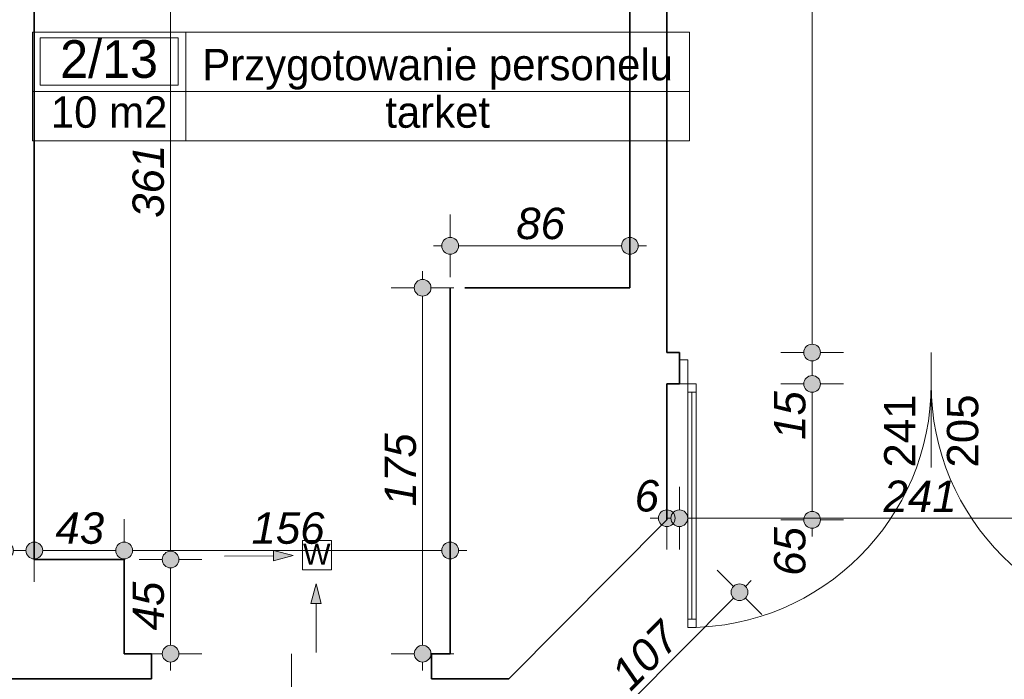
# Model space of a CAD drawing. Header units: millimetres. Extents: x -13944 to 84772, y -78836 to -35317.
# Tile 22 of 85: x 21618 to 26330, y -63615 to -60461. Entities that reach past the tile are written whole.
import ezdxf
from ezdxf.enums import TextEntityAlignment as Align

# ---------------------------------------------------------------- set-up
doc = ezdxf.new("R2010")
doc.units = ezdxf.units.MM
doc.header["$MEASUREMENT"] = 0
for name, color, linetype, lineweight in [('Drzwi ArchiCAD_Nr_pióra__1', 7, 'Continuous', 0), ('Instalacje - Went_Klim_Nr_pióra__42', 150, 'Continuous', 13), ('Konstrukcja - Ściany zew_Nr_pióra__6', 7, 'Continuous', 35), ('Metryczki pomieszczeń ArchiCADa_Nr_pióra__1', 7, 'Continuous', 0), ('Wymiarowanie - Ogólne_Nr_pióra__82', 114, 'Continuous', 13), ('Znaczniki drzwi ArchiCADa_Nr_pióra__1', 7, 'Continuous', 0), ('Znaczniki drzwi ArchiCADa_Nr_pióra__7', 7, 'Continuous', 70)]:
    doc.layers.add(name, color=color, linetype=linetype, lineweight=lineweight)
doc.layers.add('Elementy modelu - Strefy', color=7, linetype='Continuous')
doc.layers.add('Wymiarowanie - Ogólne', color=7, linetype='Continuous')
doc.styles.add('GENERATED_STYLE_1', font='txt')
doc.styles.add('GENERATED_STYLE_2', font='txt')
doc.styles.add('GENERATED_STYLE_3', font='txt')
doc.dimstyles.new('GENERATED_STYLE__1', dxfattribs={"dimtxt": 150, "dimasz": 152, "dimexe": 0.18, "dimexo": 0, "dimgap": 0.09, "dimtad": 1, "dimlfac": 0.1, "dimzin": 0, "dimdsep": 46, "dimtxsty": 'GENERATED_STYLE_3', "dimblk": 'ARROWHEAD_11', "dimblk1": 'ARROWHEAD_11', "dimblk2": 'ARROWHEAD_11', "dimcen": 0.09, "dimclrd": 114, "dimclre": 114, "dimclrt": 114, "dimazin": 0, "dimtfac": 1, "dimtdec": 4, "dimtmove": 0, "dimatfit": 3, "dimfxl": 1, "dimtolj": 1, "dimtzin": 0, "dimarcsym": 0})
doc.dimstyles.new('GENERATED_STYLE__2', dxfattribs={"dimtxt": 150, "dimasz": 152, "dimexe": 0.18, "dimexo": 0, "dimgap": 0.09, "dimtad": 1, "dimtih": 1, "dimtoh": 1, "dimlfac": 0.1, "dimzin": 0, "dimdsep": 46, "dimtxsty": 'GENERATED_STYLE_3', "dimblk": 'ARROWHEAD_11', "dimblk1": 'ARROWHEAD_11', "dimblk2": 'ARROWHEAD_11', "dimcen": 0.09, "dimclrd": 114, "dimclre": 114, "dimclrt": 114, "dimazin": 0, "dimtfac": 1, "dimtdec": 4, "dimtmove": 0, "dimatfit": 3, "dimfxl": 1, "dimtolj": 1, "dimtzin": 0, "dimarcsym": 0})

# ---------------------------------------------------------------- blocks, each defined once
blk = doc.blocks.new('Przygotowanie personelu_2_13_13', base_point=(22412.7, -60804.2))
at = {"layer": 'Metryczki pomieszczeń ArchiCADa_Nr_pióra__1', "linetype": 'Continuous'}
for p, q in [((21678.7, -60521.3), (24823.3, -60521.3)), ((21678.7, -61039.9), (21678.7, -60521.3)), ((22412.7, -60521.3), (22412.7, -61039.9)), ((24823.3, -60521.3), (24823.3, -61039.9)), ((21715.4, -60547.3), (22376, -60547.3)), ((21715.4, -60773.5), (21715.4, -60547.3)), ((22376, -60547.3), (22376, -60773.5)), ((22376, -60773.5), (21715.4, -60773.5)), ((21678.7, -60804.2), (24823.3, -60804.2)), ((24823.3, -61039.9), (21678.7, -61039.9))]:
    blk.add_line(p, q, dxfattribs=at)
at = {"layer": 'Metryczki pomieszczeń ArchiCADa_Nr_pióra__1'}
for tag, height, style, p in [('ROOM_NUMBER', 180, 'GENERATED_STYLE_2', (22045.7, -60649.2)), ('ROOM_NAME', 150, 'GENERATED_STYLE_1', (23618, -60675.8)), ('ROOM_CALC_AREA', 150, 'GENERATED_STYLE_1', (22045.7, -60902.9)), ('floor_f', 150, 'GENERATED_STYLE_1', (23618, -60902.9))]:
    blk.add_attdef(tag, text='', height=height, dxfattribs=dict(at, style=style)).set_placement(p, align=Align.MIDDLE_CENTER)
blk = doc.blocks.new('*D231')
at = {"layer": 'Wymiarowanie - Ogólne_Nr_pióra__82', "linetype": 'Continuous'}
for points in [[(21588, -62999.5), (21585, -62984.2), (21576.3, -62971.2), (21563.3, -62962.6), (21548, -62959.5), (21532.7, -62962.6), (21519.7, -62971.2), (21511.1, -62984.2), (21508, -62999.5), (21511.1, -63014.8), (21519.7, -63027.8), (21532.7, -63036.5), (21548, -63039.5), (21563.3, -63036.5), (21576.3, -63027.8), (21585, -63014.8)], [(21728, -62999.5), (21725, -62984.2), (21716.3, -62971.2), (21703.3, -62962.6), (21688, -62959.5), (21672.7, -62962.6), (21659.7, -62971.2), (21651.1, -62984.2), (21648, -62999.5), (21651.1, -63014.8), (21659.7, -63027.8), (21672.7, -63036.5), (21688, -63039.5), (21703.3, -63036.5), (21716.3, -63027.8), (21725, -63014.8)]]:
    blk.add_hatch(color=256, dxfattribs=at).paths.add_polyline_path(points)
for p, q in [((21548, -62959.5), (21548, -62849.5)), ((21688, -62959.5), (21688, -62849.5)), ((21548, -63149.5), (21548, -63039.5)), ((21588, -62999.5), (21648, -62999.5)), ((21688, -63149.5), (21688, -63039.5))]:
    blk.add_line(p, q, dxfattribs=at)
for centre in [(21548, -62999.5), (21688, -62999.5)]:
    blk.add_circle(centre, 40, dxfattribs=at)
blk = doc.blocks.new('ARROWHEAD_11')
at = {"color": 0, "linetype": 'Continuous', "lineweight": 0}
blk.add_line((0, 0), (-1, 0), dxfattribs=at)
at = {"color": 0, "linetype": 'Continuous', "lineweight": 0, "const_width": 0.25, "flags": 128}
blk.add_lwpolyline([(-0.125, 0, 1), (0.125, 0, 1)], format="xyb", close=True, dxfattribs=at)
blk = doc.blocks.new('*D232')
at = {"layer": 'Wymiarowanie - Ogólne_Nr_pióra__82', "linetype": 'Continuous'}
for points in [[(21728, -62999.5), (21725, -62984.2), (21716.3, -62971.2), (21703.3, -62962.6), (21688, -62959.5), (21672.7, -62962.6), (21659.7, -62971.2), (21651.1, -62984.2), (21648, -62999.5), (21651.1, -63014.8), (21659.7, -63027.8), (21672.7, -63036.5), (21688, -63039.5), (21703.3, -63036.5), (21716.3, -63027.8), (21725, -63014.8)], [(22158, -62999.5), (22155, -62984.2), (22146.3, -62971.2), (22133.3, -62962.6), (22118, -62959.5), (22102.7, -62962.6), (22089.7, -62971.2), (22081.1, -62984.2), (22078, -62999.5), (22081.1, -63014.8), (22089.7, -63027.8), (22102.7, -63036.5), (22118, -63039.5), (22133.3, -63036.5), (22146.3, -63027.8), (22155, -63014.8)]]:
    blk.add_hatch(color=256, dxfattribs=at).paths.add_polyline_path(points)
for p, q in [((21688, -62959.5), (21688, -62849.5)), ((22118, -62959.5), (22118, -62849.5)), ((21688, -63149.5), (21688, -63039.5)), ((21728, -62999.5), (22078, -62999.5)), ((22118, -63149.5), (22118, -63039.5))]:
    blk.add_line(p, q, dxfattribs=at)
for centre in [(21688, -62999.5), (22118, -62999.5)]:
    blk.add_circle(centre, 40, dxfattribs=at)
at = {"layer": 'Wymiarowanie - Ogólne_Nr_pióra__82', "insert": (21789.2, -62969.5), "char_height": 150, "attachment_point": 7, "style": 'GENERATED_STYLE_3'}
blk.add_mtext('\\A1;{\\fArial|b0|i1|c238|p38;43}', dxfattribs=at)
blk = doc.blocks.new('*D233')
at = {"layer": 'Wymiarowanie - Ogólne_Nr_pióra__82', "linetype": 'Continuous'}
for points in [[(22158, -62999.5), (22155, -62984.2), (22146.3, -62971.2), (22133.3, -62962.6), (22118, -62959.5), (22102.7, -62962.6), (22089.7, -62971.2), (22081.1, -62984.2), (22078, -62999.5), (22081.1, -63014.8), (22089.7, -63027.8), (22102.7, -63036.5), (22118, -63039.5), (22133.3, -63036.5), (22146.3, -63027.8), (22155, -63014.8)], [(23718, -62999.5), (23715, -62984.2), (23706.3, -62971.2), (23693.3, -62962.6), (23678, -62959.5), (23662.7, -62962.6), (23649.7, -62971.2), (23641.1, -62984.2), (23638, -62999.5), (23641.1, -63014.8), (23649.7, -63027.8), (23662.7, -63036.5), (23678, -63039.5), (23693.3, -63036.5), (23706.3, -63027.8), (23715, -63014.8)]]:
    blk.add_hatch(color=256, dxfattribs=at).paths.add_polyline_path(points)
for p, q in [((22118, -62959.5), (22118, -62849.5)), ((23678, -62959.5), (23678, -62849.5)), ((22118, -63149.5), (22118, -63039.5)), ((22158, -62999.5), (23638, -62999.5)), ((23678, -63149.5), (23678, -63039.5)), ((23718, -62999.5), (23758, -62999.5))]:
    blk.add_line(p, q, dxfattribs=at)
for centre in [(22118, -62999.5), (23678, -62999.5)]:
    blk.add_circle(centre, 40, dxfattribs=at)
at = {"layer": 'Wymiarowanie - Ogólne_Nr_pióra__82', "insert": (22727.3, -62969.5), "char_height": 150, "attachment_point": 7, "style": 'GENERATED_STYLE_3'}
blk.add_mtext('\\A1;{\\fArial|b0|i1|c238|p38;156}', dxfattribs=at)
blk = doc.blocks.new('*D309')
at = {"layer": 'Wymiarowanie - Ogólne_Nr_pióra__82', "linetype": 'Continuous'}
for points in [[(22380.1, -63043), (22377, -63027.6), (22368.3, -63014.7), (22355.4, -63006), (22340.1, -63003), (22324.7, -63006), (22311.8, -63014.7), (22303.1, -63027.6), (22300.1, -63043), (22303.1, -63058.3), (22311.8, -63071.2), (22324.7, -63079.9), (22340.1, -63083), (22355.4, -63079.9), (22368.3, -63071.2), (22377, -63058.3)], [(22380.1, -63493), (22377, -63477.6), (22368.3, -63464.7), (22355.4, -63456), (22340.1, -63453), (22324.7, -63456), (22311.8, -63464.7), (22303.1, -63477.6), (22300.1, -63493), (22303.1, -63508.3), (22311.8, -63521.2), (22324.7, -63529.9), (22340.1, -63533), (22355.4, -63529.9), (22368.3, -63521.2), (22377, -63508.3)]]:
    blk.add_hatch(color=256, dxfattribs=at).paths.add_polyline_path(points)
for p, q in [((22300.1, -63043), (22190.1, -63043)), ((22340.1, -63453), (22340.1, -63083)), ((22490.1, -63043), (22380.1, -63043)), ((22300.1, -63493), (22190.1, -63493)), ((22490.1, -63493), (22380.1, -63493)), ((22340.1, -63573), (22340.1, -63533))]:
    blk.add_line(p, q, dxfattribs=at)
for centre in [(22340.1, -63043), (22340.1, -63493)]:
    blk.add_circle(centre, 40, dxfattribs=at)
at = {"layer": 'Wymiarowanie - Ogólne_Nr_pióra__82', "insert": (22310.1, -63381.8), "char_height": 150, "attachment_point": 7, "rotation": 90, "style": 'GENERATED_STYLE_3'}
blk.add_mtext('\\A1;{\\fArial|b0|i1|c238|p38;45}', dxfattribs=at)
blk = doc.blocks.new('*D310')
at = {"layer": 'Wymiarowanie - Ogólne_Nr_pióra__82', "linetype": 'Continuous'}
for points in [[(22380.1, -59433), (22377, -59417.6), (22368.3, -59404.7), (22355.4, -59396), (22340.1, -59393), (22324.7, -59396), (22311.8, -59404.7), (22303.1, -59417.6), (22300.1, -59433), (22303.1, -59448.3), (22311.8, -59461.2), (22324.7, -59469.9), (22340.1, -59473), (22355.4, -59469.9), (22368.3, -59461.2), (22377, -59448.3)], [(22380.1, -63043), (22377, -63027.6), (22368.3, -63014.7), (22355.4, -63006), (22340.1, -63003), (22324.7, -63006), (22311.8, -63014.7), (22303.1, -63027.6), (22300.1, -63043), (22303.1, -63058.3), (22311.8, -63071.2), (22324.7, -63079.9), (22340.1, -63083), (22355.4, -63079.9), (22368.3, -63071.2), (22377, -63058.3)]]:
    blk.add_hatch(color=256, dxfattribs=at).paths.add_polyline_path(points)
for p, q in [((22340.1, -59393), (22340.1, -59353)), ((22300.1, -59433), (22190.1, -59433)), ((22490.1, -59433), (22380.1, -59433)), ((22340.1, -63003), (22340.1, -59473)), ((22300.1, -63043), (22190.1, -63043)), ((22490.1, -63043), (22380.1, -63043))]:
    blk.add_line(p, q, dxfattribs=at)
for centre in [(22340.1, -59433), (22340.1, -63043)]:
    blk.add_circle(centre, 40, dxfattribs=at)
at = {"layer": 'Wymiarowanie - Ogólne_Nr_pióra__82', "insert": (22310.1, -61408.7), "char_height": 150, "attachment_point": 7, "rotation": 90, "style": 'GENERATED_STYLE_3'}
blk.add_mtext('\\A1;{\\fArial|b0|i1|c238|p38;361}', dxfattribs=at)
blk = doc.blocks.new('*D311')
at = {"layer": 'Wymiarowanie - Ogólne_Nr_pióra__82', "linetype": 'Continuous'}
for points in [[(23586.2, -61743), (23583.2, -61727.6), (23574.5, -61714.7), (23561.5, -61706), (23546.2, -61703), (23530.9, -61706), (23517.9, -61714.7), (23509.2, -61727.6), (23506.2, -61743), (23509.2, -61758.3), (23517.9, -61771.2), (23530.9, -61779.9), (23546.2, -61783), (23561.5, -61779.9), (23574.5, -61771.2), (23583.2, -61758.3)], [(23586.2, -63493), (23583.2, -63477.6), (23574.5, -63464.7), (23561.5, -63456), (23546.2, -63453), (23530.9, -63456), (23517.9, -63464.7), (23509.2, -63477.6), (23506.2, -63493), (23509.2, -63508.3), (23517.9, -63521.2), (23530.9, -63529.9), (23546.2, -63533), (23561.5, -63529.9), (23574.5, -63521.2), (23583.2, -63508.3)]]:
    blk.add_hatch(color=256, dxfattribs=at).paths.add_polyline_path(points)
for p, q in [((23546.2, -61703), (23546.2, -61663)), ((23506.2, -61743), (23396.2, -61743)), ((23696.2, -61743), (23586.2, -61743)), ((23546.2, -63453), (23546.2, -61783)), ((23506.2, -63493), (23396.2, -63493)), ((23696.2, -63493), (23586.2, -63493)), ((23546.2, -63573), (23546.2, -63533))]:
    blk.add_line(p, q, dxfattribs=at)
for centre in [(23546.2, -61743), (23546.2, -63493)]:
    blk.add_circle(centre, 40, dxfattribs=at)
at = {"layer": 'Wymiarowanie - Ogólne_Nr_pióra__82', "insert": (23516.2, -62788.7), "char_height": 150, "attachment_point": 7, "rotation": 90, "style": 'GENERATED_STYLE_3'}
blk.add_mtext('\\A1;{\\fArial|b0|i1|c238|p38;175}', dxfattribs=at)
blk = doc.blocks.new('*D312')
at = {"layer": 'Wymiarowanie - Ogólne_Nr_pióra__82', "linetype": 'Continuous'}
for points in [[(23718, -61542.6), (23715, -61527.3), (23706.3, -61514.3), (23693.3, -61505.6), (23678, -61502.6), (23662.7, -61505.6), (23649.7, -61514.3), (23641.1, -61527.3), (23638, -61542.6), (23641.1, -61557.9), (23649.7, -61570.9), (23662.7, -61579.5), (23678, -61582.6), (23693.3, -61579.5), (23706.3, -61570.9), (23715, -61557.9)], [(24578, -61542.6), (24575, -61527.3), (24566.3, -61514.3), (24553.3, -61505.6), (24538, -61502.6), (24522.7, -61505.6), (24509.7, -61514.3), (24501, -61527.3), (24498, -61542.6), (24501, -61557.9), (24509.7, -61570.9), (24522.7, -61579.5), (24538, -61582.6), (24553.3, -61579.5), (24566.3, -61570.9), (24575, -61557.9)]]:
    blk.add_hatch(color=256, dxfattribs=at).paths.add_polyline_path(points)
for p, q in [((23678, -61502.6), (23678, -61392.6)), ((24538, -61502.6), (24538, -61392.6)), ((23598, -61542.6), (23638, -61542.6)), ((23718, -61542.6), (24498, -61542.6)), ((24578, -61542.6), (24618, -61542.6)), ((23678, -61692.6), (23678, -61582.6)), ((24538, -61692.6), (24538, -61582.6))]:
    blk.add_line(p, q, dxfattribs=at)
for centre in [(23678, -61542.6), (24538, -61542.6)]:
    blk.add_circle(centre, 40, dxfattribs=at)
at = {"layer": 'Wymiarowanie - Ogólne_Nr_pióra__82', "insert": (23994.2, -61512.6), "char_height": 150, "attachment_point": 7, "style": 'GENERATED_STYLE_3'}
blk.add_mtext('\\A1;{\\fArial|b0|i1|c238|p38;86}', dxfattribs=at)
blk = doc.blocks.new('*D320')
at = {"layer": 'Wymiarowanie - Ogólne_Nr_pióra__82', "linetype": 'Continuous'}
for points in [[(24754.6, -62845.1), (24751.6, -62829.8), (24742.9, -62816.8), (24729.9, -62808.1), (24714.6, -62805.1), (24699.3, -62808.1), (24686.3, -62816.8), (24677.6, -62829.8), (24674.6, -62845.1), (24677.6, -62860.4), (24686.3, -62873.4), (24699.3, -62882), (24714.6, -62885.1), (24729.9, -62882), (24742.9, -62873.4), (24751.6, -62860.4)], [(24814.6, -62845.1), (24811.6, -62829.8), (24802.9, -62816.8), (24789.9, -62808.1), (24774.6, -62805.1), (24759.3, -62808.1), (24746.3, -62816.8), (24737.6, -62829.8), (24734.6, -62845.1), (24737.6, -62860.4), (24746.3, -62873.4), (24759.3, -62882), (24774.6, -62885.1), (24789.9, -62882), (24802.9, -62873.4), (24811.6, -62860.4)]]:
    blk.add_hatch(color=256, dxfattribs=at).paths.add_polyline_path(points)
for p, q in [((24714.6, -62805.1), (24714.6, -62695.1)), ((24774.6, -62805.1), (24774.6, -62695.1)), ((24634.6, -62845.1), (24674.6, -62845.1)), ((24714.6, -62845.1), (24734.6, -62845.1)), ((24714.6, -62995.1), (24714.6, -62885.1)), ((24774.6, -62995.1), (24774.6, -62885.1))]:
    blk.add_line(p, q, dxfattribs=at)
for centre in [(24714.6, -62845.1), (24774.6, -62845.1)]:
    blk.add_circle(centre, 40, dxfattribs=at)
at = {"layer": 'Wymiarowanie - Ogólne_Nr_pióra__82', "insert": (24560.8, -62815.1), "char_height": 150, "attachment_point": 7, "style": 'GENERATED_STYLE_3'}
blk.add_mtext('\\A1;{\\fArial|b0|i1|c238|p38;6}', dxfattribs=at)
blk = doc.blocks.new('*D321')
at = {"layer": 'Wymiarowanie - Ogólne_Nr_pióra__82', "linetype": 'Continuous'}
for points in [[(24814.6, -62845.1), (24811.6, -62829.8), (24802.9, -62816.8), (24789.9, -62808.1), (24774.6, -62805.1), (24759.3, -62808.1), (24746.3, -62816.8), (24737.6, -62829.8), (24734.6, -62845.1), (24737.6, -62860.4), (24746.3, -62873.4), (24759.3, -62882), (24774.6, -62885.1), (24789.9, -62882), (24802.9, -62873.4), (24811.6, -62860.4)], [(27224.6, -62845.1), (27221.6, -62829.8), (27212.9, -62816.8), (27199.9, -62808.1), (27184.6, -62805.1), (27169.3, -62808.1), (27156.3, -62816.8), (27147.6, -62829.8), (27144.6, -62845.1), (27147.6, -62860.4), (27156.3, -62873.4), (27169.3, -62882), (27184.6, -62885.1), (27199.9, -62882), (27212.9, -62873.4), (27221.6, -62860.4)]]:
    blk.add_hatch(color=256, dxfattribs=at).paths.add_polyline_path(points)
for p, q in [((24774.6, -62805.1), (24774.6, -62695.1)), ((27184.6, -62805.1), (27184.6, -62695.1)), ((24814.6, -62845.1), (27144.6, -62845.1)), ((24774.6, -62995.1), (24774.6, -62885.1)), ((27184.6, -62995.1), (27184.6, -62885.1))]:
    blk.add_line(p, q, dxfattribs=at)
for centre in [(24774.6, -62845.1), (27184.6, -62845.1)]:
    blk.add_circle(centre, 40, dxfattribs=at)
at = {"layer": 'Wymiarowanie - Ogólne_Nr_pióra__82', "char_height": 150, "attachment_point": 7, "style": 'GENERATED_STYLE_3'}
for s, insert in [('\\A1;{\\fArial|b0|i1|c238|p38;241}', (25751.9, -62815.1)), ('\\A1;{\\fArial|b0|i1|c238|p38;6}', (27030.8, -62815.1))]:
    blk.add_mtext(s, dxfattribs=dict(at, insert=insert))
blk = doc.blocks.new('*D323')
at = {"layer": 'Wymiarowanie - Ogólne_Nr_pióra__82', "linetype": 'Continuous'}
for points in [[(25102.4, -63199.2), (25099.3, -63183.9), (25090.7, -63170.9), (25077.7, -63162.3), (25062.4, -63159.2), (25047.1, -63162.3), (25034.1, -63170.9), (25025.4, -63183.9), (25022.4, -63199.2), (25025.4, -63214.5), (25034.1, -63227.5), (25047.1, -63236.2), (25062.4, -63239.2), (25077.7, -63236.2), (25090.7, -63227.5), (25099.3, -63214.5)], [(24345.8, -63959.2), (24342.8, -63943.9), (24334.1, -63930.9), (24321.1, -63922.2), (24305.8, -63919.2), (24290.5, -63922.2), (24277.5, -63930.9), (24268.9, -63943.9), (24265.8, -63959.2), (24268.9, -63974.5), (24277.5, -63987.5), (24290.5, -63996.2), (24305.8, -63999.2), (24321.1, -63996.2), (24334.1, -63987.5), (24342.8, -63974.5)]]:
    blk.add_hatch(color=256, dxfattribs=at).paths.add_polyline_path(points)
for p, q in [((25034, -63171), (24956.1, -63093.4)), ((25090.6, -63170.9), (25118.8, -63142.5)), ((24334, -63930.8), (25034.2, -63227.6)), ((25168.7, -63305), (25090.7, -63227.4)), ((24277.5, -63931), (24199.5, -63853.4)), ((24249.4, -64015.9), (24277.6, -63987.5)), ((24412.1, -64065), (24334.2, -63987.4))]:
    blk.add_line(p, q, dxfattribs=at)
for centre in [(25062.4, -63199.2), (24305.8, -63959.2)]:
    blk.add_circle(centre, 40, dxfattribs=at)
at = {"layer": 'Wymiarowanie - Ogólne_Nr_pióra__82', "insert": (24542.4, -63679), "char_height": 150, "attachment_point": 7, "rotation": 45.1283, "style": 'GENERATED_STYLE_3'}
blk.add_mtext('\\A1;{\\fArial|b0|i1|c238|p38;107}', dxfattribs=at)
blk = doc.blocks.new('*D325')
at = {"layer": 'Wymiarowanie - Ogólne_Nr_pióra__82', "linetype": 'Continuous'}
for points in [[(25450, -62203), (25447, -62187.7), (25438.3, -62174.7), (25425.3, -62166), (25410, -62163), (25394.7, -62166), (25381.7, -62174.7), (25373.1, -62187.7), (25370, -62203), (25373.1, -62218.3), (25381.7, -62231.3), (25394.7, -62239.9), (25410, -62243), (25425.3, -62239.9), (25438.3, -62231.3), (25447, -62218.3)], [(25450, -62853), (25447, -62837.7), (25438.3, -62824.7), (25425.3, -62816), (25410, -62813), (25394.7, -62816), (25381.7, -62824.7), (25373.1, -62837.7), (25370, -62853), (25373.1, -62868.3), (25381.7, -62881.3), (25394.7, -62889.9), (25410, -62893), (25425.3, -62889.9), (25438.3, -62881.3), (25447, -62868.3)]]:
    blk.add_hatch(color=256, dxfattribs=at).paths.add_polyline_path(points)
for p, q in [((25370, -62203), (25260, -62203)), ((25560, -62203), (25450, -62203)), ((25410, -62813), (25410, -62243)), ((25370, -62853), (25260, -62853)), ((25410, -62933), (25410, -62893)), ((25560, -62853), (25450, -62853))]:
    blk.add_line(p, q, dxfattribs=at)
for centre in [(25410, -62203), (25410, -62853)]:
    blk.add_circle(centre, 40, dxfattribs=at)
at = {"layer": 'Wymiarowanie - Ogólne_Nr_pióra__82', "char_height": 150, "attachment_point": 7, "rotation": 90, "style": 'GENERATED_STYLE_3'}
for s, insert in [('\\A1;{\\fArial|b0|i1|c238|p38;15}', (25380, -62470.6)), ('\\A1;{\\fArial|b0|i1|c238|p38;65}', (25380, -63120.6))]:
    blk.add_mtext(s, dxfattribs=dict(at, insert=insert))
blk = doc.blocks.new('*D326')
at = {"layer": 'Wymiarowanie - Ogólne_Nr_pióra__82', "linetype": 'Continuous'}
for points in [[(25450, -62053), (25447, -62037.7), (25438.3, -62024.7), (25425.3, -62016), (25410, -62013), (25394.7, -62016), (25381.7, -62024.7), (25373.1, -62037.7), (25370, -62053), (25373.1, -62068.3), (25381.7, -62081.3), (25394.7, -62089.9), (25410, -62093), (25425.3, -62089.9), (25438.3, -62081.3), (25447, -62068.3)], [(25450, -62203), (25447, -62187.7), (25438.3, -62174.7), (25425.3, -62166), (25410, -62163), (25394.7, -62166), (25381.7, -62174.7), (25373.1, -62187.7), (25370, -62203), (25373.1, -62218.3), (25381.7, -62231.3), (25394.7, -62239.9), (25410, -62243), (25425.3, -62239.9), (25438.3, -62231.3), (25447, -62218.3)]]:
    blk.add_hatch(color=256, dxfattribs=at).paths.add_polyline_path(points)
for p, q in [((25370, -62053), (25260, -62053)), ((25410, -62163), (25410, -62093)), ((25560, -62053), (25450, -62053)), ((25370, -62203), (25260, -62203)), ((25560, -62203), (25450, -62203))]:
    blk.add_line(p, q, dxfattribs=at)
for centre in [(25410, -62053), (25410, -62203)]:
    blk.add_circle(centre, 40, dxfattribs=at)
blk = doc.blocks.new('*D327')
at = {"layer": 'Wymiarowanie - Ogólne_Nr_pióra__82', "linetype": 'Continuous'}
for points in [[(25450, -54193), (25447, -54177.7), (25438.3, -54164.7), (25425.3, -54156), (25410, -54153), (25394.7, -54156), (25381.7, -54164.7), (25373.1, -54177.7), (25370, -54193), (25373.1, -54208.3), (25381.7, -54221.3), (25394.7, -54229.9), (25410, -54233), (25425.3, -54229.9), (25438.3, -54221.3), (25447, -54208.3)], [(25450, -62053), (25447, -62037.7), (25438.3, -62024.7), (25425.3, -62016), (25410, -62013), (25394.7, -62016), (25381.7, -62024.7), (25373.1, -62037.7), (25370, -62053), (25373.1, -62068.3), (25381.7, -62081.3), (25394.7, -62089.9), (25410, -62093), (25425.3, -62089.9), (25438.3, -62081.3), (25447, -62068.3)]]:
    blk.add_hatch(color=256, dxfattribs=at).paths.add_polyline_path(points)
for p, q in [((25370, -54193), (25260, -54193)), ((25560, -54193), (25450, -54193)), ((25410, -62013), (25410, -54233)), ((25370, -62053), (25260, -62053)), ((25560, -62053), (25450, -62053))]:
    blk.add_line(p, q, dxfattribs=at)
for centre in [(25410, -54193), (25410, -62053)]:
    blk.add_circle(centre, 40, dxfattribs=at)
at = {"layer": 'Wymiarowanie - Ogólne_Nr_pióra__82', "insert": (25380, -58293.7), "char_height": 150, "attachment_point": 7, "rotation": 90, "style": 'GENERATED_STYLE_3'}
blk.add_mtext('\\A1;{\\fArial|b0|i1|c238|p38;786}', dxfattribs=at)

msp = doc.modelspace()

# ---------------------------------------------------------------- hatches: boundary and pattern name
at = {"layer": 'Instalacje - Went_Klim_Nr_pióra__42', "linetype": 'Continuous'}
for points in [[(22926.3, -63023.584), (22832.756, -62999.509), (22833.251, -63049.506)], [(23036.012, -63159.385), (23011.012, -63252.686), (23061.012, -63252.686)]]:
    msp.add_hatch(color=256, dxfattribs=at).paths.add_polyline_path(points)

# ---------------------------------------------------------------- linework, layer by layer
at = {"layer": 'Drzwi ArchiCAD_Nr_pióra__1', "linetype": 'Continuous'}
for p, q in [((24774.596, -62202.978), (24774.596, -62087.978)), ((24774.596, -62087.978), (24814.596, -62087.978)), ((24774.596, -62202.978), (24774.596, -62087.978)), ((24814.596, -62087.978), (24814.596, -62202.978)), ((24814.596, -62202.978), (24774.596, -62202.978)), ((24814.596, -62242.978), (24814.596, -62202.978)), ((24814.596, -62202.978), (24854.596, -62202.978)), ((24854.596, -62202.978), (24854.596, -62242.978)), ((24814.596, -62242.978), (24834.596, -62242.978)), ((24814.596, -63327.978), (24814.596, -62242.978)), ((24854.596, -62242.978), (24814.596, -62242.978)), ((24834.596, -62242.978), (24834.596, -63327.978)), ((24834.596, -62242.978), (24854.596, -62242.978)), ((24834.596, -63327.978), (24834.596, -62242.978)), ((24834.596, -63327.978), (24834.596, -62242.978)), ((24854.596, -62242.978), (24854.596, -63327.978)), ((24834.596, -63327.978), (24814.596, -63327.978)), ((24814.596, -63367.978), (24814.596, -63327.978)), ((24814.596, -63327.978), (24854.596, -63327.978)), ((24854.596, -63367.978), (24814.596, -63367.978)), ((24854.596, -63327.978), (24834.596, -63327.978)), ((24854.596, -63327.978), (24854.596, -63367.978))]:
    msp.add_line(p, q, dxfattribs=at)
for centre, start, end in [((24814.596, -62202.978), 270, 0), ((27144.596, -62202.978), 180, 270)]:
    msp.add_arc(centre, 1165, start, end, dxfattribs=at)
at = {"layer": 'Instalacje - Went_Klim_Nr_pióra__42', "linetype": 'Continuous'}
for p, q in [((22970.64, -62952.417), (23110.64, -62952.417)), ((22970.64, -63092.417), (22970.64, -62952.417)), ((23110.64, -62952.417), (23110.64, -63092.417)), ((22598.624, -63026.827), (22833.003, -63024.507)), ((22926.3, -63023.584), (22832.756, -62999.509)), ((22833.251, -63049.506), (22832.756, -62999.509)), ((22926.3, -63023.584), (22833.251, -63049.506)), ((23110.64, -63092.417), (22970.64, -63092.417)), ((23036.012, -63159.385), (23011.012, -63252.686)), ((23036.012, -63159.385), (23061.012, -63252.686)), ((23061.012, -63252.686), (23011.012, -63252.686)), ((23036.012, -63487.077), (23036.012, -63252.686))]:
    msp.add_line(p, q, dxfattribs=at)
at = {"layer": 'Konstrukcja - Ściany zew_Nr_pióra__6', "linetype": 'Continuous'}
for p, q in [((24774.596, -62087.978), (24774.596, -62052.978)), ((24774.596, -62202.978), (24774.596, -62087.978)), ((22248.016, -63612.955), (22248.016, -63492.955)), ((23588.016, -63612.955), (23588.016, -63492.955))]:
    msp.add_line(p, q, dxfattribs=at)
at = {"layer": 'Konstrukcja - Ściany zew_Nr_pióra__6', "linetype": 'Continuous', "flags": 128}
for points in [[(21688.016, -63042.955), (21688.016, -59432.955)], [(24537.996, -59432.955), (24537.996, -61742.955)], [(24714.596, -61742.955), (24714.596, -59432.955)], [(23677.996, -61742.955), (23678.015, -63492.955)], [(24537.996, -61742.955), (23748.016, -61742.955)], [(24714.596, -62052.978), (24714.596, -61742.955)], [(24774.596, -62052.978), (24714.596, -62052.978)], [(24714.596, -62202.978), (24774.596, -62202.978)], [(24714.596, -62852.978), (24714.596, -62202.978)], [(23958.016, -63612.955), (24714.596, -62852.978)], [(22118.016, -63042.955), (21688.016, -63042.955)], [(22118.016, -63492.955), (22118.016, -63042.955)], [(22248.016, -63492.955), (22118.016, -63492.955)], [(23678.015, -63492.955), (23588.016, -63492.955)], [(21548.016, -63612.955), (22118.016, -63612.955)], [(22118.016, -63612.955), (22248.016, -63612.955)], [(23588.016, -63612.955), (23678.016, -63612.955)], [(23678.016, -63612.955), (23958.016, -63612.955)]]:
    msp.add_lwpolyline(points, dxfattribs=at)
at = {"layer": 'Znaczniki drzwi ArchiCADa_Nr_pióra__1', "linetype": 'Continuous'}
for p, q in [((25979.596, -62602.978), (25979.596, -62052.978)), ((22918.016, -64012.955), (22918.016, -63492.955))]:
    msp.add_line(p, q, dxfattribs=at)

# ---------------------------------------------------------------- block references
at = {"layer": 'Elementy modelu - Strefy', "linetype": 'Continuous'}
ref = msp.add_blockref('Przygotowanie personelu_2_13_13', (22412.719, -60804.181), dxfattribs=at)
ref.add_attrib('ROOM_NAME', 'Przygotowanie personelu', dxfattribs={"layer": 'Metryczki pomieszczeń ArchiCADa_Nr_pióra__1', "color": 7, "height": 150, "style": 'GENERATED_STYLE_1'}).set_placement((23618.003, -60675.778), align=Align.MIDDLE_CENTER)
ref.add_attrib('ROOM_NUMBER', '2/13', dxfattribs={"layer": 'Metryczki pomieszczeń ArchiCADa_Nr_pióra__1', "color": 7, "height": 180, "style": 'GENERATED_STYLE_2'}).set_placement((22045.699, -60649.232), align=Align.MIDDLE_CENTER)
ref.add_attrib('ROOM_CALC_AREA', '10 m2', dxfattribs={"layer": 'Metryczki pomieszczeń ArchiCADa_Nr_pióra__1', "color": 7, "height": 150, "style": 'GENERATED_STYLE_1'}).set_placement((22045.699, -60902.913), align=Align.MIDDLE_CENTER)
ref.add_attrib('floor_f', 'tarket', dxfattribs={"layer": 'Metryczki pomieszczeń ArchiCADa_Nr_pióra__1', "color": 7, "height": 150, "style": 'GENERATED_STYLE_1'}).set_placement((23618.003, -60902.861), align=Align.MIDDLE_CENTER)

# ---------------------------------------------------------------- texts
at = {"layer": 'Instalacje - Went_Klim_Nr_pióra__42', "linetype": 'Continuous', "insert": (23105.554, -63016.703), "char_height": 100, "attachment_point": 6, "style": 'GENERATED_STYLE_1'}
msp.add_mtext('\\A1;{\\fArial|b0|i0|c238|p38;W}', dxfattribs=at)
at = {"layer": 'Znaczniki drzwi ArchiCADa_Nr_pióra__7', "char_height": 150, "attachment_point": 7, "rotation": 90, "style": 'GENERATED_STYLE_1'}
for s, insert in [('\\A1;{\\fArial|b0|i0|c238|p38;241}', (25904.596, -62602.978)), ('\\A1;{\\fArial|b0|i0|c238|p38;205}', (26207.065, -62602.978))]:
    msp.add_mtext(s, dxfattribs=dict(at, insert=insert))

# ---------------------------------------------------------------- dimensions: what is measured, and where the dimension line sits
at = {"layer": 'Wymiarowanie - Ogólne', "color": 114, "linetype": 'Continuous', "lineweight": 13}
for base, p1, p2, picture, middle in [((25410.011, -54192.978), (24714.596, -62052.978), (24714.596, -54192.978), '*D327', (25305.011, -58122.978)), ((22340.057, -59432.955), (22118.016, -63042.955), (21688.016, -59432.955), '*D310', (22235.057, -61237.955)), ((23546.202, -61742.955), (23678.015, -63492.955), (23678.016, -61742.955), '*D311', (23441.202, -62617.955)), ((25410.011, -62052.978), (24714.596, -62202.978), (24714.596, -62052.978), '*D326', (25305.011, -62356.807)), ((25410.011, -62202.978), (24714.596, -62852.978), (24714.596, -62202.978), '*D325', (25305.011, -63006.807)), ((22340.057, -63042.955), (22118.016, -63492.955), (22118.016, -63042.955), '*D309', (22235.057, -63267.955))]:
    dim = msp.add_linear_dim(base=base, p1=p1, p2=p2, angle=90, dimstyle='GENERATED_STYLE__1', dxfattribs=at)
    dim.commit()
    dim.dimension.update_dxf_attribs({"geometry": picture, "text_midpoint": middle, "dimtype": 160, "text_rotation": 90})
for base, p1, p2, picture, middle in [((24537.996, -61542.586), (23678.016, -61742.955), (24537.996, -61742.955), '*D312', (24108.006, -61437.586)), ((24774.596, -62845.085), (24714.596, -62202.978), (24774.596, -62202.978), '*D320', (24617.682, -62740.085)), ((27184.596, -62845.085), (24774.596, -62202.978), (27184.596, -62202.978), '*D321', (25922.682, -62740.085)), ((22118.016, -62999.523), (21688.016, -63042.955), (22118.016, -63042.955), '*D232', (21903.016, -62894.523)), ((23678.016, -62999.523), (22118.016, -63042.955), (23678.016, -63324.975), '*D233', (22898.016, -62894.523)), ((21688.016, -62999.523), (21548.016, -63185.152), (21688.016, -63042.955), '*D231', (21394.187, -62894.523))]:
    dim = msp.add_linear_dim(base=base, p1=p1, p2=p2, dimstyle='GENERATED_STYLE__2', dxfattribs=at)
    dim.commit()
    dim.dimension.update_dxf_attribs({"geometry": picture, "text_midpoint": middle, "dimtype": 160})
dim = msp.add_linear_dim(base=(25062.392, -63199.219), p1=(23958.016, -63612.955), p2=(24714.596, -62852.978), angle=45.128308, text='107', dimstyle='GENERATED_STYLE__1', dxfattribs=at)
dim.commit()
dim.dimension.update_dxf_attribs({"geometry": '*D323', "text_midpoint": (24609.689, -63505.128), "dimtype": 160, "text_rotation": 45.128308})

doc.saveas('drawing.dxf')
